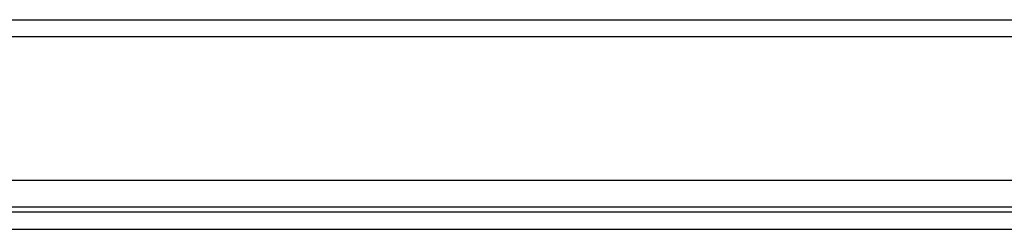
# Model space of a CAD drawing. Header units: inches. Extents: x 20 to 506, y 54 to 236.
# Tile 55 of 245: x 25.98 to 31.71, y 229.21 to 230.43. Entities that reach past the tile are written whole.
import ezdxf

# ---------------------------------------------------------------- set-up
doc = ezdxf.new("R2010")
doc.units = ezdxf.units.IN
doc.header["$MEASUREMENT"] = 0
doc.layers.add('Visible Edges(ANSI)', color=7, linetype='Continuous', lineweight=25)
doc.layers.add('Visible Tangent Edges(ANSI)', color=7, linetype='Continuous', lineweight=25)

msp = doc.modelspace()

# ---------------------------------------------------------------- linework, layer by layer
at = {"layer": 'Visible Edges(ANSI)'}
for p, q in [((20.4479, 230.4294), (68.0529, 230.4294)), ((68.0529, 229.4954), (20.4479, 229.4954)), ((68.1514, 229.3099), (20.3494, 229.3099))]:
    msp.add_line(p, q, dxfattribs=at)
at = {"layer": 'Visible Tangent Edges(ANSI)'}
for p, q in [((68.0529, 230.3304), (20.4479, 230.3304)), ((21.2486, 229.3409), (67.2523, 229.3409)), ((20.3494, 229.2109), (68.1514, 229.2109))]:
    msp.add_line(p, q, dxfattribs=at)

doc.saveas('drawing.dxf')
